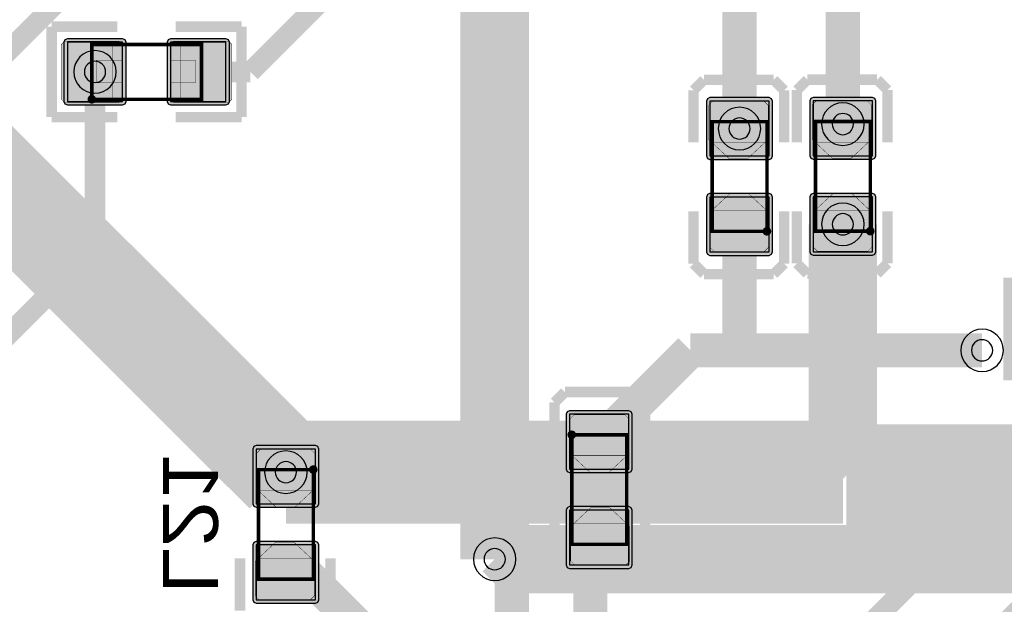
# Model space of a CAD drawing. Header units: millimetres. Extents: x -8 to 125, y -6 to 113.
# Tile 6 of 142: x 17 to 32, y 20 to 29. Entities that reach past the tile are written whole.
import ezdxf
from ezdxf.enums import TextEntityAlignment as Align

# ---------------------------------------------------------------- set-up
doc = ezdxf.new("R2010")
doc.units = ezdxf.units.MM
for name, color, linetype, true_color in [('Bottom Layer', 7, 'Continuous', 0x0000ff), ('Bottom Paste Mask Layer', 7, 'Continuous', 0x800000), ('Bottom Silkscreen Layer', 7, 'Continuous', 0x66cc33), ('Bottom Solder Mask Layer', 7, 'Continuous', 0xaa00ff), ('Component Marking Layer', 7, 'Continuous', 0x66ffcc), ('Component Shape Layer', 7, 'Continuous', 0x00cccc), ('Hole Layer', 7, 'Continuous', 0x222222), ('Inner1', 7, 'Continuous', 0x999966), ('Inner2', 7, 'Continuous', 0x008000), ('Multi-Layer', 7, 'Continuous', 0xc0c0c0), ('Pin Soldering Layer', 7, 'Continuous', 0xcc9999), ('Top Layer', 7, 'Continuous', 0xff0000), ('Top Paste Mask Layer', 7, 'Continuous', 0x808080), ('Top Silkscreen Layer', 7, 'Continuous', 0xffcc00), ('Top Solder Mask Layer', 7, 'Continuous', 0x800080)]:
    doc.layers.add(name, color=color, linetype=linetype, true_color=true_color)
doc.styles.get("Standard").update_dxf_attribs({"font": 'arial.ttf'})

msp = doc.modelspace()

# ---------------------------------------------------------------- hatches: boundary and pattern name
at = {"layer": 'Bottom Layer'}
for points in [[(20.6500381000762, 21.889941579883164), (21.514046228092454, 21.889941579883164), (21.514046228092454, 22.68994157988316), (20.6500381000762, 22.68994157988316)], [(20.650038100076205, 20.490144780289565), (21.51404622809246, 20.490144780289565), (21.51404622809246, 21.290144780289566), (20.650038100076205, 21.290144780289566)]]:
    msp.add_hatch(color=256, dxfattribs=at).paths.add_polyline_path(points)
at = {"layer": 'Bottom Paste Mask Layer'}
for points in [[(20.93906527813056, 21.84165608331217), (21.215570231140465, 21.84165608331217), (21.509321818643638, 22.115849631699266), (21.509321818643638, 22.61912623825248), (21.445313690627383, 22.683134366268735), (20.70932181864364, 22.683134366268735), (20.645313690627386, 22.61912623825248), (20.645313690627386, 22.115849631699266)], [(20.92781305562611, 21.32600965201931), (21.20431800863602, 21.32600965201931), (21.498069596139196, 21.051816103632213), (21.498069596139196, 20.548539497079), (21.43406146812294, 20.48453136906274), (20.69806959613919, 20.48453136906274), (20.634061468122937, 20.548539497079), (20.634061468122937, 21.051816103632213)]]:
    msp.add_hatch(color=256, dxfattribs=at).paths.add_polyline_path(points)
at = {"layer": 'Bottom Solder Mask Layer'}
for points in [[(20.6500381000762, 21.83914147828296), (21.514046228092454, 21.839141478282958), (21.549967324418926, 21.854020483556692), (21.56484632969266, 21.889941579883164), (21.56484632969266, 22.689941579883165), (21.549967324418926, 22.725862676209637), (21.514046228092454, 22.740741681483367), (20.6500381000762, 22.74074168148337), (20.614117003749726, 22.725862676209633), (20.599237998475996, 22.68994157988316), (20.599237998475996, 21.88994157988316), (20.614117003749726, 21.85402048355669)], [(20.650038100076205, 20.439344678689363), (21.51404622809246, 20.43934467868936), (21.549967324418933, 20.454223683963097), (21.564846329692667, 20.490144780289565), (21.564846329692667, 21.29014478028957), (21.549967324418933, 21.32606587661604), (21.51404622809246, 21.34094488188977), (20.650038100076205, 21.340944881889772), (20.614117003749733, 21.326065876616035), (20.599237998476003, 21.290144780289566), (20.599237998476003, 20.49014478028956), (20.614117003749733, 20.454223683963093)]]:
    msp.add_hatch(color=256, dxfattribs=at).paths.add_polyline_path(points)
at = {"layer": 'Component Marking Layer'}
for points in [[(18.190043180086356, 27.794056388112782, 1), (18.310033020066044, 27.794056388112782, 1)], [(28.042037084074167, 25.867538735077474, 1), (28.162026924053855, 25.867538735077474, 1)], [(29.550063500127, 25.870053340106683, 1), (29.670053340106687, 25.870053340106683, 1)], [(25.194056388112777, 22.898044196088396, 1), (25.314046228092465, 22.898044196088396, 1)], [(21.422047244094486, 22.390043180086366, 1), (21.542037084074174, 22.390043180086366, 1)]]:
    msp.add_hatch(color=256, dxfattribs=at).paths.add_polyline_path(points)
at = {"layer": 'Pin Soldering Layer'}
for points in [[(18.2500381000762, 27.794056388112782), (18.2500381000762, 28.59405638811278), (18.5500381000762, 28.59405638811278), (18.5500381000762, 27.794056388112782)], [(19.850038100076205, 27.794056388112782), (19.850038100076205, 28.59405638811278), (19.550038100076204, 28.59405638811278), (19.550038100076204, 27.794056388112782)], [(28.10203200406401, 27.467437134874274), (28.10203200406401, 27.167411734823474), (27.30203200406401, 27.167411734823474), (27.30203200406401, 27.467437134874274)], [(29.610058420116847, 27.469951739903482), (29.610058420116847, 27.169926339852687), (28.810058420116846, 27.169926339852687), (28.810058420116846, 27.469951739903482)], [(28.10203200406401, 26.167665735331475), (28.10203200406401, 25.867640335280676), (27.30203200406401, 25.867640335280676), (27.30203200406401, 26.167665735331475)], [(29.610058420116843, 26.170180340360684), (29.610058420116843, 25.870154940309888), (28.810058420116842, 25.870154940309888), (28.810058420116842, 26.170180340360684)], [(25.25405130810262, 22.597917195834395), (25.25405130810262, 22.89794259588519), (26.05405130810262, 22.89794259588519), (26.05405130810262, 22.597917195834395)], [(21.48204216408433, 22.089916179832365), (21.48204216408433, 22.389941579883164), (20.68204216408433, 22.389941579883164), (20.68204216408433, 22.089916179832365)], [(25.25405130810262, 21.298145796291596), (25.25405130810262, 21.598171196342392), (26.05405130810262, 21.598171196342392), (26.05405130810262, 21.298145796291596)], [(21.48204216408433, 20.790144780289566), (21.48204216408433, 21.090170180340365), (20.68204216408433, 21.090170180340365), (20.68204216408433, 20.790144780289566)]]:
    msp.add_hatch(color=256, dxfattribs=at).paths.add_polyline_path(points)
at = {"layer": 'Top Layer'}
for points in [[(17.89343408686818, 28.62606045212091), (17.89343408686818, 27.76205232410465), (18.699911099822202, 27.76205232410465), (18.699911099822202, 28.62606045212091)], [(19.400165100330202, 28.62606045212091), (19.400165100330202, 27.76205232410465), (20.206642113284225, 27.76205232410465), (20.206642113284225, 28.62606045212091)], [(28.134036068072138, 27.767437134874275), (27.270027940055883, 27.767437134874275), (27.270027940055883, 26.967437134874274), (28.134036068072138, 26.967437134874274)], [(29.642062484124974, 27.769951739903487), (28.77805435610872, 27.769951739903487), (28.778054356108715, 26.96995173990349), (29.64206248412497, 26.96995173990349)], [(28.134036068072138, 26.367640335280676), (27.270027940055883, 26.367640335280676), (27.270027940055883, 25.567640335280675), (28.134036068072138, 25.567640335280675)], [(29.64206248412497, 26.370154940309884), (28.778054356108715, 26.370154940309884), (28.77805435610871, 25.570154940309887), (29.642062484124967, 25.570154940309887)], [(25.22204724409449, 22.397942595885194), (26.086055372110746, 22.397942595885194), (26.086055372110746, 23.19794259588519), (25.22204724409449, 23.19794259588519)], [(25.22204724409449, 20.998145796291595), (26.086055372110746, 20.998145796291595), (26.086055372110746, 21.798145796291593), (25.22204724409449, 21.798145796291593)]]:
    msp.add_hatch(color=256, dxfattribs=at).paths.add_polyline_path(points)
at = {"layer": 'Top Paste Mask Layer'}
for points in [[(18.69504699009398, 28.594030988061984), (18.69504699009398, 28.36606553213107), (18.31506223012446, 28.36606553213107), (18.31506223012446, 28.03606807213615), (18.69504699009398, 28.03606807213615), (18.69504699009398, 27.79403098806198), (18.645059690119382, 27.744043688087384), (17.855067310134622, 27.744043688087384), (17.805054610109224, 27.79403098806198), (17.805054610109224, 28.594030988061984), (17.855067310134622, 28.644043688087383), (18.645059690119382, 28.644043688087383)], [(20.245059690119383, 28.644043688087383), (19.445059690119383, 28.644043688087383), (19.39504699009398, 28.594030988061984), (19.39504699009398, 28.36606553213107), (19.765049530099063, 28.36606553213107), (19.765049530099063, 28.03606807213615), (19.39504699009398, 28.03606807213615), (19.39504699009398, 27.79403098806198), (19.445059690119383, 27.744043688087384), (20.245059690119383, 27.744043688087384), (20.295046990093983, 27.79403098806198), (20.295046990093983, 28.594030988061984)], [(27.54780289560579, 26.93157226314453), (27.8243078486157, 26.93157226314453), (28.118059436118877, 27.205765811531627), (28.118059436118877, 27.709042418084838), (28.054051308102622, 27.773050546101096), (27.318059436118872, 27.773050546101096), (27.254051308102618, 27.709042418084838), (27.254051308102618, 27.205765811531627)], [(29.055829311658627, 26.934086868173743), (29.332334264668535, 26.934086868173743), (29.626085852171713, 27.20828041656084), (29.626085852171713, 27.71155702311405), (29.562077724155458, 27.77556515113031), (28.82608585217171, 27.77556515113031), (28.762077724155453, 27.71155702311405), (28.762077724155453, 27.20828041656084)], [(27.55905511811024, 26.415925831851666), (27.835560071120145, 26.415925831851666), (28.12931165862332, 26.141732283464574), (28.12931165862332, 25.638455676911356), (28.065303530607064, 25.5744475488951), (27.329311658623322, 25.5744475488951), (27.265303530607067, 25.638455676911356), (27.265303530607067, 26.141732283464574)], [(29.067081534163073, 26.41844043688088), (29.343586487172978, 26.41844043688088), (29.63733807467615, 26.144246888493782), (29.63733807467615, 25.640970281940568), (29.573329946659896, 25.576962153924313), (28.837338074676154, 25.576962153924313), (28.7733299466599, 25.640970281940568), (28.7733299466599, 26.144246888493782)], [(25.79702819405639, 22.3496570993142), (25.520523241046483, 22.3496570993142), (25.22677165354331, 22.623850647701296), (25.22677165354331, 23.12712725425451), (25.290779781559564, 23.191135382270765), (26.02677165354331, 23.191135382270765), (26.090779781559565, 23.12712725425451), (26.090779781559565, 22.623850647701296)], [(25.808280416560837, 21.834010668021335), (25.531775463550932, 21.834010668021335), (25.238023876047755, 21.55981711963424), (25.238023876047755, 21.05654051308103), (25.30203200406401, 20.99253238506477), (26.038023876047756, 20.99253238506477), (26.10203200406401, 21.05654051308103), (26.10203200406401, 21.55981711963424)]]:
    msp.add_hatch(color=256, dxfattribs=at).paths.add_polyline_path(points)
at = {"layer": 'Top Solder Mask Layer'}
for points in [[(17.842633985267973, 28.62606045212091), (17.84263398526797, 27.762052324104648), (17.857512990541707, 27.72613122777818), (17.89343408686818, 27.71125222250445), (18.699911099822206, 27.711252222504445), (18.735832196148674, 27.726131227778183), (18.750711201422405, 27.76205232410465), (18.75071120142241, 28.626060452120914), (18.73583219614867, 28.661981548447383), (18.699911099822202, 28.676860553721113), (17.893434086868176, 28.676860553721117), (17.857512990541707, 28.661981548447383)], [(19.34936499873, 28.62606045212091), (19.349364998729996, 27.762052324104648), (19.36424400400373, 27.72613122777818), (19.400165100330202, 27.71125222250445), (20.20664211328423, 27.711252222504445), (20.2425632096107, 27.726131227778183), (20.257442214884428, 27.76205232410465), (20.25744221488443, 28.626060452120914), (20.242563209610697, 28.661981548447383), (20.206642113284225, 28.676860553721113), (19.4001651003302, 28.676860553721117), (19.36424400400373, 28.661981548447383)], [(28.134036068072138, 27.818237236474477), (27.27002794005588, 27.818237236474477), (27.234106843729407, 27.80335823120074), (27.21922783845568, 27.767437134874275), (27.219227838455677, 26.967437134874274), (27.234106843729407, 26.93151603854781), (27.270027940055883, 26.91663703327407), (28.13403606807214, 26.91663703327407), (28.169957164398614, 26.93151603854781), (28.184836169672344, 26.967437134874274), (28.184836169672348, 27.767437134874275), (28.169957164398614, 27.80335823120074)], [(29.642062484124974, 27.82075184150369), (28.77805435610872, 27.82075184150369), (28.742133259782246, 27.805872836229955), (28.727254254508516, 27.769951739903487), (28.727254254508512, 26.96995173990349), (28.742133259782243, 26.93403064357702), (28.778054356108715, 26.919151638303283), (29.64206248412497, 26.919151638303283), (29.677983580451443, 26.93403064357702), (29.692862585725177, 26.96995173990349), (29.69286258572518, 27.769951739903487), (29.677983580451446, 27.805872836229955)], [(28.134036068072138, 26.41844043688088), (27.27002794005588, 26.41844043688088), (27.234106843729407, 26.40356143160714), (27.21922783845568, 26.367640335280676), (27.219227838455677, 25.567640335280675), (27.234106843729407, 25.53171923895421), (27.270027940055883, 25.516840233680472), (28.13403606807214, 25.516840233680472), (28.169957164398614, 25.53171923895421), (28.184836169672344, 25.567640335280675), (28.184836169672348, 26.367640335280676), (28.169957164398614, 26.40356143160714)], [(29.64206248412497, 26.42095504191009), (28.778054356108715, 26.420955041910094), (28.742133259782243, 26.406076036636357), (28.727254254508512, 26.370154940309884), (28.72725425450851, 25.570154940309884), (28.74213325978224, 25.534233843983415), (28.77805435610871, 25.519354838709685), (29.642062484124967, 25.51935483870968), (29.67798358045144, 25.534233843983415), (29.692862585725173, 25.570154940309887), (29.692862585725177, 26.370154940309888), (29.677983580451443, 26.406076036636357)], [(25.22204724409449, 22.347142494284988), (26.08605537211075, 22.347142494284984), (26.12197646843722, 22.362021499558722), (26.136855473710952, 22.397942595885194), (26.136855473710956, 23.197942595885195), (26.12197646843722, 23.233863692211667), (26.086055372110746, 23.248742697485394), (25.222047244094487, 23.248742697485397), (25.186126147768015, 23.233863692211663), (25.171247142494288, 23.19794259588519), (25.171247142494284, 22.39794259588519), (25.186126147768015, 22.36202149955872)], [(25.22204724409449, 20.94734569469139), (26.08605537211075, 20.947345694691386), (26.12197646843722, 20.962224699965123), (26.136855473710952, 20.998145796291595), (26.136855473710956, 21.798145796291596), (26.12197646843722, 21.83406689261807), (26.086055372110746, 21.848945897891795), (25.222047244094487, 21.8489458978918), (25.186126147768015, 21.834066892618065), (25.171247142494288, 21.798145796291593), (25.171247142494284, 20.998145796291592), (25.186126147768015, 20.96222469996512)]]:
    msp.add_hatch(color=256, dxfattribs=at).paths.add_polyline_path(points)

# ---------------------------------------------------------------- linework, layer by layer
at = {"layer": 'Bottom Layer'}
for points in [[(20.6500381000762, 21.889941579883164), (21.514046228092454, 21.889941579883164), (21.514046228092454, 22.68994157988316), (20.6500381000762, 22.68994157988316)], [(20.650038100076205, 20.490144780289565), (21.51404622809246, 20.490144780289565), (21.51404622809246, 21.290144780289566), (20.650038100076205, 21.290144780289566)]]:
    msp.add_lwpolyline(points, close=True, dxfattribs=at)
at = {"layer": 'Bottom Layer', "const_width": 0.5}
for points in [[(24.130048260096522, 21.08204216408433), (24.378084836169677, 20.834005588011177)], [(21.08204216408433, 20.890144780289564), (21.355877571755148, 20.890144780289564)], [(21.355877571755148, 20.890144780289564), (22.978034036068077, 19.267988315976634)], [(24.378084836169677, 20.834005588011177), (24.378084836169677, 19.267988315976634)]]:
    msp.add_lwpolyline(points, dxfattribs=at)
at = {"layer": 'Bottom Paste Mask Layer', "const_width": 0.005080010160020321}
for points in [[(20.93906527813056, 21.84165608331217), (21.215570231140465, 21.84165608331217), (21.509321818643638, 22.115849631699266), (21.509321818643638, 22.61912623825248), (21.445313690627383, 22.683134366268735), (20.70932181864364, 22.683134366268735), (20.645313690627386, 22.61912623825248), (20.645313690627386, 22.115849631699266)], [(20.93906527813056, 21.84165608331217), (21.215570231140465, 21.84165608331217), (21.509321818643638, 22.115849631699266), (21.509321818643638, 22.61912623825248), (21.445313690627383, 22.683134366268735), (20.70932181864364, 22.683134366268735), (20.645313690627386, 22.61912623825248), (20.645313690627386, 22.115849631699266)], [(20.92781305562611, 21.32600965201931), (21.20431800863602, 21.32600965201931), (21.498069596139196, 21.051816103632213), (21.498069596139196, 20.548539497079), (21.43406146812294, 20.48453136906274), (20.69806959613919, 20.48453136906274), (20.634061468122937, 20.548539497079), (20.634061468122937, 21.051816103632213)], [(20.92781305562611, 21.32600965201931), (21.20431800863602, 21.32600965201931), (21.498069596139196, 21.051816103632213), (21.498069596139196, 20.548539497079), (21.43406146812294, 20.48453136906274), (20.69806959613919, 20.48453136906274), (20.634061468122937, 20.548539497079), (20.634061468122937, 21.051816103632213)]]:
    msp.add_lwpolyline(points, close=True, dxfattribs=at)
at = {"layer": 'Bottom Silkscreen Layer'}
for points, const_width in [([(20.56461772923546, 23.014147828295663), (20.412192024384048, 22.861722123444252)], 0.15240030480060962), ([(20.56461772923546, 23.014147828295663), (20.412192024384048, 22.861722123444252)], 0.15240030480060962), ([(21.581051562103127, 23.014147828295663), (20.56461772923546, 23.014147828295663)], 0.15240030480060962), ([(21.581051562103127, 23.014147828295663), (20.56461772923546, 23.014147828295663)], 0.15240030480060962), ([(21.733401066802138, 22.861722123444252), (21.581051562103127, 23.014147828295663)], 0.15240030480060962), ([(21.733401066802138, 22.861722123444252), (21.581051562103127, 23.014147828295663)], 0.15240030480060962), ([(20.412192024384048, 22.861722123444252), (20.412192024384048, 22.099720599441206)], 0.15199390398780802), ([(20.412192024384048, 22.861722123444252), (20.412192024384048, 22.099720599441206)], 0.15199390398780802), ([(21.733401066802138, 22.861722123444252), (21.733401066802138, 22.099720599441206)], 0.15199390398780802), ([(21.733401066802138, 22.861722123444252), (21.733401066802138, 22.099720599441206)], 0.15199390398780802), ([(20.412192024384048, 20.33169926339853), (20.412192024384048, 21.09370078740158)], 0.15199390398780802), ([(20.412192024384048, 20.33169926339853), (20.412192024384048, 21.09370078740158)], 0.15199390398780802), ([(21.733401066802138, 20.33169926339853), (21.733401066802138, 21.09370078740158)], 0.15199390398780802), ([(21.733401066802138, 20.33169926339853), (21.733401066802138, 21.09370078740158)], 0.15199390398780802)]:
    msp.add_lwpolyline(points, dxfattribs=dict(at, const_width=const_width))
at = {"layer": 'Bottom Solder Mask Layer'}
for points in [[(20.6500381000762, 21.83914147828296), (21.514046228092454, 21.839141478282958), (21.549967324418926, 21.854020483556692), (21.56484632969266, 21.889941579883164), (21.56484632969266, 22.689941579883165), (21.549967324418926, 22.725862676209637), (21.514046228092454, 22.740741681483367), (20.6500381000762, 22.74074168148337), (20.614117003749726, 22.725862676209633), (20.599237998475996, 22.68994157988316), (20.599237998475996, 21.88994157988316), (20.614117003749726, 21.85402048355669)], [(20.650038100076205, 20.439344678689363), (21.51404622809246, 20.43934467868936), (21.549967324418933, 20.454223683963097), (21.564846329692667, 20.490144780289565), (21.564846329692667, 21.29014478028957), (21.549967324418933, 21.32606587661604), (21.51404622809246, 21.34094488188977), (20.650038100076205, 21.340944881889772), (20.614117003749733, 21.326065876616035), (20.599237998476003, 21.290144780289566), (20.599237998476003, 20.49014478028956), (20.614117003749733, 20.454223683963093)]]:
    msp.add_lwpolyline(points, close=True, dxfattribs=at)
at = {"layer": 'Component Marking Layer', "const_width": 0.005080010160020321}
for points in [[(18.190043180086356, 27.794056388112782, 0.9999999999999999), (18.310033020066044, 27.794056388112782, 0.9999999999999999)], [(28.042037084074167, 25.867538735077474, 0.9999999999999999), (28.16202692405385, 25.867538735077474, 0.9999999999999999)], [(29.550063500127, 25.870053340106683, 0.9999999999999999), (29.670053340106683, 25.870053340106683, 0.9999999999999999)], [(25.194056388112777, 22.898044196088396, 0.9999999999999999), (25.31404622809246, 22.898044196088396, 0.9999999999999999)], [(21.422047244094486, 22.390043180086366, 0.9999999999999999), (21.54203708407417, 22.390043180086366, 0.9999999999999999)]]:
    msp.add_lwpolyline(points, format="xyb", close=True, dxfattribs=at)
at = {"layer": 'Component Shape Layer', "const_width": 0.05080010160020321}
for points in [[(18.2500381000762, 27.794056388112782), (18.2500381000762, 28.59405638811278), (19.850038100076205, 28.59405638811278), (19.850038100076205, 27.794056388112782)], [(18.2500381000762, 27.794056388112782), (18.2500381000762, 28.59405638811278), (19.850038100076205, 28.59405638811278), (19.850038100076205, 27.794056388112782)], [(28.101905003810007, 27.467538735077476), (28.101905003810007, 25.867538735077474), (27.30190500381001, 25.867538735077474), (27.30190500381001, 27.467538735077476)], [(28.101905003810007, 27.467538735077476), (28.101905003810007, 25.867538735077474), (27.30190500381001, 25.867538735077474), (27.30190500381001, 27.467538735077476)], [(29.609931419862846, 27.470053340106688), (29.609931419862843, 25.870053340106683), (28.809931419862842, 25.870053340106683), (28.809931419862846, 27.470053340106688)], [(29.609931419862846, 27.470053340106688), (29.609931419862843, 25.870053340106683), (28.809931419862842, 25.870053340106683), (28.809931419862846, 27.470053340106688)], [(25.25417830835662, 21.29804419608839), (25.25417830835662, 22.898044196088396), (26.05417830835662, 22.898044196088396), (26.05417830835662, 21.29804419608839)], [(25.25417830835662, 21.29804419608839), (25.25417830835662, 22.898044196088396), (26.05417830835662, 22.898044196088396), (26.05417830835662, 21.29804419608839)], [(21.48191516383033, 20.790043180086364), (21.48191516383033, 22.390043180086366), (20.68191516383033, 22.390043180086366), (20.68191516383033, 20.790043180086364)], [(21.48191516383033, 20.790043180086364), (21.48191516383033, 22.390043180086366), (20.68191516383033, 22.390043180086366), (20.68191516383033, 20.790043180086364)]]:
    msp.add_lwpolyline(points, close=True, dxfattribs=at)
at = {"layer": 'Hole Layer'}
for points in [[(18.14167132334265, 28.19405638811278, 0.9999999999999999), (18.451673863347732, 28.19405638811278, 0.9999999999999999)], [(29.0550571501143, 27.432054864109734, 0.9999999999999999), (29.365059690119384, 27.432054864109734, 0.9999999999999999)], [(27.547030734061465, 27.367437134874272, 0.9999999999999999), (27.85703327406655, 27.367437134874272, 0.9999999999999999)], [(29.0550571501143, 25.970154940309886, 0.9999999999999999), (29.365059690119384, 25.970154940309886, 0.9999999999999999)], [(31.08706121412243, 24.130048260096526, 0.9999999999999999), (31.39706375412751, 24.130048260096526, 0.9999999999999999)], [(20.927040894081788, 22.352044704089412, 0.9999999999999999), (21.23704343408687, 22.352044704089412, 0.9999999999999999)], [(23.975046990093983, 21.08204216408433, 0.9999999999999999), (24.285049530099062, 21.08204216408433, 0.9999999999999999)]]:
    msp.add_lwpolyline(points, format="xyb", close=True, dxfattribs=at)
at = {"layer": 'Inner1'}
for points, const_width in [([(24.130048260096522, 21.08204216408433), (24.130048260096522, 40.38608077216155)], 1.00000254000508), ([(27.70203200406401, 27.367437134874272), (27.70203200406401, 39.030551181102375)], 0.5), ([(29.210058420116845, 27.432054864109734), (29.210058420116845, 38.982598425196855)], 0.5), ([(24.130048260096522, 21.08204216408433), (50.87438150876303, 21.08204216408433)], 1.00000254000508)]:
    msp.add_lwpolyline(points, dxfattribs=dict(at, const_width=const_width))
at = {"layer": 'Inner2'}
for points, const_width in [([(21.08204216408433, 22.352044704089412), (16.256032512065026, 27.178054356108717)], 1.50000254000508), ([(29.210058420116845, 25.970154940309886), (29.210058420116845, 22.352044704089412)], 1.00000254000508), ([(31.55366395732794, 24.44164973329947), (71.93974472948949, 24.441649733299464)], 1.50000254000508), ([(29.210058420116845, 22.352044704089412), (21.08204216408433, 22.352044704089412)], 1.50000254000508), ([(29.260858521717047, 22.30124460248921), (29.210058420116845, 22.352044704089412)], 1.50000254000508), ([(73.64079248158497, 22.30124460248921), (29.260858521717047, 22.30124460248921)], 1.50000254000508)]:
    msp.add_lwpolyline(points, dxfattribs=dict(at, const_width=const_width))
at = {"layer": 'Multi-Layer'}
for points in [[(17.986672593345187, 28.19405638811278, 0.9999999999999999), (18.60667259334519, 28.19405638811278, 0.9999999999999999)], [(28.900058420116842, 27.432054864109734, 0.9999999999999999), (29.520058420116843, 27.432054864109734, 0.9999999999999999)], [(27.392032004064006, 27.367437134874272, 0.9999999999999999), (28.012032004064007, 27.367437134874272, 0.9999999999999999)], [(28.900058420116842, 25.970154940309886, 0.9999999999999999), (29.520058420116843, 25.970154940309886, 0.9999999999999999)], [(30.93206248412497, 24.130048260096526, 0.9999999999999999), (31.552062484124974, 24.130048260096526, 0.9999999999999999)], [(20.77204216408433, 22.352044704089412, 0.9999999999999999), (21.39204216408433, 22.352044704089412, 0.9999999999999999)], [(23.82004826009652, 21.08204216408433, 0.9999999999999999), (24.440048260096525, 21.08204216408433, 0.9999999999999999)]]:
    msp.add_lwpolyline(points, format="xyb", close=True, dxfattribs=at)
at = {"layer": 'Pin Soldering Layer', "const_width": 0.005080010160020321}
for points in [[(18.2500381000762, 27.794056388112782), (18.2500381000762, 28.59405638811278), (18.5500381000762, 28.59405638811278), (18.5500381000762, 27.794056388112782)], [(18.2500381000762, 27.794056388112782), (18.2500381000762, 28.59405638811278), (18.5500381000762, 28.59405638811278), (18.5500381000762, 27.794056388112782)], [(19.850038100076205, 27.794056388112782), (19.850038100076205, 28.59405638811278), (19.550038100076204, 28.59405638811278), (19.550038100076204, 27.794056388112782)], [(19.850038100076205, 27.794056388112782), (19.850038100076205, 28.59405638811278), (19.550038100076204, 28.59405638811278), (19.550038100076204, 27.794056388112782)], [(28.10203200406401, 27.467437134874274), (28.10203200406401, 27.167411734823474), (27.30203200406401, 27.167411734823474), (27.30203200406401, 27.467437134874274)], [(28.10203200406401, 27.467437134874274), (28.10203200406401, 27.167411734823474), (27.30203200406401, 27.167411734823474), (27.30203200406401, 27.467437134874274)], [(29.610058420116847, 27.469951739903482), (29.610058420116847, 27.169926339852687), (28.810058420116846, 27.169926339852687), (28.810058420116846, 27.469951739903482)], [(29.610058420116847, 27.469951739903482), (29.610058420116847, 27.169926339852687), (28.810058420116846, 27.169926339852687), (28.810058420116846, 27.469951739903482)], [(28.10203200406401, 26.167665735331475), (28.10203200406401, 25.867640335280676), (27.30203200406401, 25.867640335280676), (27.30203200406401, 26.167665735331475)], [(28.10203200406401, 26.167665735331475), (28.10203200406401, 25.867640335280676), (27.30203200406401, 25.867640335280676), (27.30203200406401, 26.167665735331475)], [(29.610058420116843, 26.170180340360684), (29.610058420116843, 25.870154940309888), (28.810058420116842, 25.870154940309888), (28.810058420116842, 26.170180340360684)], [(29.610058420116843, 26.170180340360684), (29.610058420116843, 25.870154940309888), (28.810058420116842, 25.870154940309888), (28.810058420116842, 26.170180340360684)], [(25.25405130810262, 22.597917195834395), (25.25405130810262, 22.89794259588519), (26.05405130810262, 22.89794259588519), (26.05405130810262, 22.597917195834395)], [(25.25405130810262, 22.597917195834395), (25.25405130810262, 22.89794259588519), (26.05405130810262, 22.89794259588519), (26.05405130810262, 22.597917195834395)], [(21.48204216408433, 22.089916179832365), (21.48204216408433, 22.389941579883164), (20.68204216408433, 22.389941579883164), (20.68204216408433, 22.089916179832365)], [(21.48204216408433, 22.089916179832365), (21.48204216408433, 22.389941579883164), (20.68204216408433, 22.389941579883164), (20.68204216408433, 22.089916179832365)], [(25.25405130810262, 21.298145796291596), (25.25405130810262, 21.598171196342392), (26.05405130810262, 21.598171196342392), (26.05405130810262, 21.298145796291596)], [(25.25405130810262, 21.298145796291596), (25.25405130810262, 21.598171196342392), (26.05405130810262, 21.598171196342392), (26.05405130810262, 21.298145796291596)], [(21.48204216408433, 20.790144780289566), (21.48204216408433, 21.090170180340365), (20.68204216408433, 21.090170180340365), (20.68204216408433, 20.790144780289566)], [(21.48204216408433, 20.790144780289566), (21.48204216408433, 21.090170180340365), (20.68204216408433, 21.090170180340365), (20.68204216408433, 20.790144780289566)]]:
    msp.add_lwpolyline(points, close=True, dxfattribs=at)
at = {"layer": 'Top Layer'}
for points, const_width in [([(14.948056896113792, 26.41605283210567), (18.2500508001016, 29.718046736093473)], 0.30000000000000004), ([(20.565405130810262, 28.19405638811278), (21.59004318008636, 29.218694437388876)], 0.30000000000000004), ([(18.29667259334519, 25.62463042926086), (18.29667259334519, 28.19405638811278)], 0.30000000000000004), ([(19.803403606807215, 28.19405638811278), (20.565405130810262, 28.19405638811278)], 0.30000000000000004), ([(36.14149860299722, 26.670053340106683), (27.53943103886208, 18.067985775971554)], 0.30000000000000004), ([(27.70203200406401, 25.967640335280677), (27.70203200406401, 24.130048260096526)], 0.5), ([(37.33807467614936, 25.908051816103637), (30.988061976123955, 19.558039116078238)], 0.30000000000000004), ([(12.546032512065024, 19.873990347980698), (18.29667259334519, 25.62463042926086)], 0.30000000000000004), ([(26.986156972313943, 24.130048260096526), (25.65405130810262, 22.797942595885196)], 0.5), ([(27.70203200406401, 24.130048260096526), (26.986156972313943, 24.130048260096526)], 0.5), ([(27.70203200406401, 24.130048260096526), (31.242062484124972, 24.130048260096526)], 0.5), ([(25.65405130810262, 21.398145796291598), (25.52469900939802, 21.268793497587)], 0.5), ([(25.52469900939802, 21.268793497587), (25.52469900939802, 19.66798831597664)], 0.5)]:
    msp.add_lwpolyline(points, dxfattribs=dict(at, const_width=const_width))
for points in [[(17.89343408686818, 28.62606045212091), (17.89343408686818, 27.76205232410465), (18.699911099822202, 27.76205232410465), (18.699911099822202, 28.62606045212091)], [(19.400165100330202, 28.62606045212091), (19.400165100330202, 27.76205232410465), (20.206642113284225, 27.76205232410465), (20.206642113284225, 28.62606045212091)], [(28.134036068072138, 27.767437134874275), (27.270027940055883, 27.767437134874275), (27.270027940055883, 26.967437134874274), (28.134036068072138, 26.967437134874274)], [(29.642062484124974, 27.769951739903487), (28.77805435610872, 27.769951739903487), (28.778054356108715, 26.96995173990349), (29.64206248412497, 26.96995173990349)], [(28.134036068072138, 26.367640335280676), (27.270027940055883, 26.367640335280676), (27.270027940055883, 25.567640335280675), (28.134036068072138, 25.567640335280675)], [(29.64206248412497, 26.370154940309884), (28.778054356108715, 26.370154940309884), (28.77805435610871, 25.570154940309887), (29.642062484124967, 25.570154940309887)], [(25.22204724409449, 22.397942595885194), (26.086055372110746, 22.397942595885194), (26.086055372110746, 23.19794259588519), (25.22204724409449, 23.19794259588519)], [(25.22204724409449, 20.998145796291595), (26.086055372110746, 20.998145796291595), (26.086055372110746, 21.798145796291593), (25.22204724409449, 21.798145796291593)]]:
    msp.add_lwpolyline(points, close=True, dxfattribs=at)
at = {"layer": 'Top Paste Mask Layer', "const_width": 0.005080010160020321}
for points in [[(18.69504699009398, 28.594030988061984), (18.69504699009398, 28.36606553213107), (18.31506223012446, 28.36606553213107), (18.31506223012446, 28.03606807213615), (18.69504699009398, 28.03606807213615), (18.69504699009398, 27.79403098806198), (18.645059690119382, 27.744043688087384), (17.855067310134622, 27.744043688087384), (17.805054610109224, 27.79403098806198), (17.805054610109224, 28.594030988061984), (17.855067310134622, 28.644043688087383), (18.645059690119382, 28.644043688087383)], [(18.69504699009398, 28.594030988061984), (18.69504699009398, 28.36606553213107), (18.31506223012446, 28.36606553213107), (18.31506223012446, 28.03606807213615), (18.69504699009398, 28.03606807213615), (18.69504699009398, 27.79403098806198), (18.645059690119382, 27.744043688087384), (17.855067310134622, 27.744043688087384), (17.805054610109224, 27.79403098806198), (17.805054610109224, 28.594030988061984), (17.855067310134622, 28.644043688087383), (18.645059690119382, 28.644043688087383)], [(20.245059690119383, 28.644043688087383), (19.445059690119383, 28.644043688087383), (19.39504699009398, 28.594030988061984), (19.39504699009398, 28.36606553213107), (19.765049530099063, 28.36606553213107), (19.765049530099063, 28.03606807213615), (19.39504699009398, 28.03606807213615), (19.39504699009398, 27.79403098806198), (19.445059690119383, 27.744043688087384), (20.245059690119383, 27.744043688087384), (20.295046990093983, 27.79403098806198), (20.295046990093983, 28.594030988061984)], [(20.245059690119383, 28.644043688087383), (19.445059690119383, 28.644043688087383), (19.39504699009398, 28.594030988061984), (19.39504699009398, 28.36606553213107), (19.765049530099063, 28.36606553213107), (19.765049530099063, 28.03606807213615), (19.39504699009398, 28.03606807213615), (19.39504699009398, 27.79403098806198), (19.445059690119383, 27.744043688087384), (20.245059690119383, 27.744043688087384), (20.295046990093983, 27.79403098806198), (20.295046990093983, 28.594030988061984)], [(27.54780289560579, 26.93157226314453), (27.8243078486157, 26.93157226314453), (28.118059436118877, 27.205765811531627), (28.118059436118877, 27.709042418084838), (28.054051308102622, 27.773050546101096), (27.318059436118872, 27.773050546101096), (27.254051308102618, 27.709042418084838), (27.254051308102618, 27.205765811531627)], [(27.54780289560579, 26.93157226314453), (27.8243078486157, 26.93157226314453), (28.118059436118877, 27.205765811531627), (28.118059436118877, 27.709042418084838), (28.054051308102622, 27.773050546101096), (27.318059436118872, 27.773050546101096), (27.254051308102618, 27.709042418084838), (27.254051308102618, 27.205765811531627)], [(29.055829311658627, 26.934086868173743), (29.332334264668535, 26.934086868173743), (29.626085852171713, 27.20828041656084), (29.626085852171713, 27.71155702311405), (29.562077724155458, 27.77556515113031), (28.82608585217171, 27.77556515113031), (28.762077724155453, 27.71155702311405), (28.762077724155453, 27.20828041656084)], [(29.055829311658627, 26.934086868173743), (29.332334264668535, 26.934086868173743), (29.626085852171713, 27.20828041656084), (29.626085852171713, 27.71155702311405), (29.562077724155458, 27.77556515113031), (28.82608585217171, 27.77556515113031), (28.762077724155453, 27.71155702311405), (28.762077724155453, 27.20828041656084)], [(27.55905511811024, 26.415925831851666), (27.835560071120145, 26.415925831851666), (28.12931165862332, 26.141732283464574), (28.12931165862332, 25.638455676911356), (28.065303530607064, 25.5744475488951), (27.329311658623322, 25.5744475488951), (27.265303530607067, 25.638455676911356), (27.265303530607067, 26.141732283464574)], [(27.55905511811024, 26.415925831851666), (27.835560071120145, 26.415925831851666), (28.12931165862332, 26.141732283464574), (28.12931165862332, 25.638455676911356), (28.065303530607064, 25.5744475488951), (27.329311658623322, 25.5744475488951), (27.265303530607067, 25.638455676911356), (27.265303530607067, 26.141732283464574)], [(29.067081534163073, 26.41844043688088), (29.343586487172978, 26.41844043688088), (29.63733807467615, 26.144246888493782), (29.63733807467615, 25.640970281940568), (29.573329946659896, 25.576962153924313), (28.837338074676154, 25.576962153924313), (28.7733299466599, 25.640970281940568), (28.7733299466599, 26.144246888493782)], [(29.067081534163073, 26.41844043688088), (29.343586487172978, 26.41844043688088), (29.63733807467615, 26.144246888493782), (29.63733807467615, 25.640970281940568), (29.573329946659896, 25.576962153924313), (28.837338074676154, 25.576962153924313), (28.7733299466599, 25.640970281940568), (28.7733299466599, 26.144246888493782)], [(25.79702819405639, 22.3496570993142), (25.520523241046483, 22.3496570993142), (25.22677165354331, 22.623850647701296), (25.22677165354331, 23.12712725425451), (25.290779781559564, 23.191135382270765), (26.02677165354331, 23.191135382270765), (26.090779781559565, 23.12712725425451), (26.090779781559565, 22.623850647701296)], [(25.79702819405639, 22.3496570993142), (25.520523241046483, 22.3496570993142), (25.22677165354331, 22.623850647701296), (25.22677165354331, 23.12712725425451), (25.290779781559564, 23.191135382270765), (26.02677165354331, 23.191135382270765), (26.090779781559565, 23.12712725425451), (26.090779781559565, 22.623850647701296)], [(25.808280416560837, 21.834010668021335), (25.531775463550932, 21.834010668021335), (25.238023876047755, 21.55981711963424), (25.238023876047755, 21.05654051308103), (25.30203200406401, 20.99253238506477), (26.038023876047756, 20.99253238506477), (26.10203200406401, 21.05654051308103), (26.10203200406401, 21.55981711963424)], [(25.808280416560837, 21.834010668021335), (25.531775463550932, 21.834010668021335), (25.238023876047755, 21.55981711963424), (25.238023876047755, 21.05654051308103), (25.30203200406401, 20.99253238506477), (26.038023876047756, 20.99253238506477), (26.10203200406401, 21.05654051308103), (26.10203200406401, 21.55981711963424)]]:
    msp.add_lwpolyline(points, close=True, dxfattribs=at)
at = {"layer": 'Top Silkscreen Layer'}
for points, const_width in [([(17.66494792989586, 27.533451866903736), (17.66494792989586, 28.854660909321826)], 0.15240030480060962), ([(17.66494792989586, 28.854660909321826), (18.623825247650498, 28.854660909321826)], 0.15240030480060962), ([(17.66494792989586, 27.533451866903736), (17.66494792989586, 28.854660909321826)], 0.15240030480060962), ([(17.66494792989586, 28.854660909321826), (18.623825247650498, 28.854660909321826)], 0.15240030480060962), ([(20.435128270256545, 28.854660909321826), (19.476250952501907, 28.854660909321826)], 0.15240030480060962), ([(20.435128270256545, 28.854660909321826), (19.476250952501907, 28.854660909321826)], 0.15240030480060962), ([(20.435128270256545, 27.533451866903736), (20.435128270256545, 28.854660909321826)], 0.15240030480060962), ([(20.435128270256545, 27.533451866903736), (20.435128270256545, 28.854660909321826)], 0.15240030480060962), ([(27.032181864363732, 27.925882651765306), (27.184607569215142, 28.07818135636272)], 0.15240030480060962), ([(27.032181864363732, 27.925882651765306), (27.184607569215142, 28.07818135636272)], 0.15240030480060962), ([(27.184607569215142, 28.07818135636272), (28.201041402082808, 28.07818135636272)], 0.15240030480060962), ([(27.184607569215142, 28.07818135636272), (28.201041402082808, 28.07818135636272)], 0.15240030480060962), ([(28.201041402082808, 28.07818135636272), (28.35339090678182, 27.925882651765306)], 0.15240030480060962), ([(28.201041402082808, 28.07818135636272), (28.35339090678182, 27.925882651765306)], 0.15240030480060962), ([(28.540208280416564, 27.92839725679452), (28.692633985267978, 28.08069596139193)], 0.15240030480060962), ([(28.540208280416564, 27.92839725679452), (28.692633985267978, 28.08069596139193)], 0.15240030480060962), ([(28.692633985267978, 28.08069596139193), (29.709067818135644, 28.08069596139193)], 0.15240030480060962), ([(28.692633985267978, 28.08069596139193), (29.709067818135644, 28.08069596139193)], 0.15240030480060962), ([(29.709067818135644, 28.08069596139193), (29.861417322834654, 27.92839725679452)], 0.15240030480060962), ([(29.709067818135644, 28.08069596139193), (29.861417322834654, 27.92839725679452)], 0.15240030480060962), ([(27.032181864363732, 27.925882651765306), (27.032181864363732, 27.16388112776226)], 0.15199390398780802), ([(27.032181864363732, 27.925882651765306), (27.032181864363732, 27.16388112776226)], 0.15199390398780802), ([(28.35339090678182, 27.925882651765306), (28.35339090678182, 27.16388112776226)], 0.15199390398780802), ([(28.35339090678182, 27.925882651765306), (28.35339090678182, 27.16388112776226)], 0.15199390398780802), ([(28.540208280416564, 27.92839725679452), (28.540208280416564, 27.166395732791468)], 0.15199390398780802), ([(28.540208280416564, 27.92839725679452), (28.540208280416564, 27.166395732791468)], 0.15199390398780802), ([(29.861417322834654, 27.92839725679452), (29.861417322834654, 27.166395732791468)], 0.15199390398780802), ([(29.861417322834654, 27.92839725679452), (29.861417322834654, 27.166395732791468)], 0.15199390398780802), ([(18.623825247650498, 27.533451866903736), (17.66494792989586, 27.533451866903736)], 0.15240030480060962), ([(18.623825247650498, 27.533451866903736), (17.66494792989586, 27.533451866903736)], 0.15240030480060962), ([(19.476250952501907, 27.533451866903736), (20.435128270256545, 27.533451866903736)], 0.15240030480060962), ([(19.476250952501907, 27.533451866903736), (20.435128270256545, 27.533451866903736)], 0.15240030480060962), ([(27.032181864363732, 25.395859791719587), (27.032181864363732, 26.157861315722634)], 0.15199390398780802), ([(27.032181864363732, 25.395859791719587), (27.032181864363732, 26.157861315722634)], 0.15199390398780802), ([(28.35339090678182, 25.395859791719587), (28.35339090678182, 26.157861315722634)], 0.15199390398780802), ([(28.35339090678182, 25.395859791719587), (28.35339090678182, 26.157861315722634)], 0.15199390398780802), ([(28.54020828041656, 25.398374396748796), (28.54020828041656, 26.160375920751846)], 0.15199390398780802), ([(28.54020828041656, 25.398374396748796), (28.54020828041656, 26.160375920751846)], 0.15199390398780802), ([(29.86141732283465, 25.398374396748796), (29.86141732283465, 26.160375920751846)], 0.15199390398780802), ([(29.86141732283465, 25.398374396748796), (29.86141732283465, 26.160375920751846)], 0.15199390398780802), ([(27.184607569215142, 25.243434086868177), (27.032181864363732, 25.395859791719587)], 0.15240030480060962), ([(27.184607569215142, 25.243434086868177), (27.032181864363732, 25.395859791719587)], 0.15240030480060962), ([(28.35339090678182, 25.395859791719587), (28.201041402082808, 25.243434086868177)], 0.15240030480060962), ([(28.35339090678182, 25.395859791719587), (28.201041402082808, 25.243434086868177)], 0.15240030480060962), ([(28.692633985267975, 25.245948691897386), (28.54020828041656, 25.398374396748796)], 0.15240030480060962), ([(28.692633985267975, 25.245948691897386), (28.54020828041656, 25.398374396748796)], 0.15240030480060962), ([(29.86141732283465, 25.398374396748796), (29.70906781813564, 25.245948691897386)], 0.15240030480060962), ([(29.86141732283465, 25.398374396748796), (29.70906781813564, 25.245948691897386)], 0.15240030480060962), ([(28.201041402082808, 25.243434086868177), (27.184607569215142, 25.243434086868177)], 0.15240030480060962), ([(28.201041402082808, 25.243434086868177), (27.184607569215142, 25.243434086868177)], 0.15240030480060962), ([(29.70906781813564, 25.245948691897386), (28.692633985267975, 25.245948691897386)], 0.15240030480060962), ([(29.70906781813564, 25.245948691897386), (28.692633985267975, 25.245948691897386)], 0.15240030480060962), ([(25.00269240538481, 23.369723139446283), (25.15504191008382, 23.52214884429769)], 0.15240030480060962), ([(25.00269240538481, 23.369723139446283), (25.15504191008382, 23.52214884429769)], 0.15240030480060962), ([(25.15504191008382, 23.52214884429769), (26.171475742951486, 23.52214884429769)], 0.15240030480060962), ([(25.15504191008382, 23.52214884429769), (26.171475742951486, 23.52214884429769)], 0.15240030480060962), ([(26.171475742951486, 23.52214884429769), (26.3239014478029, 23.369723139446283)], 0.15240030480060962), ([(26.171475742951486, 23.52214884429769), (26.3239014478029, 23.369723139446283)], 0.15240030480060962), ([(25.00269240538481, 23.369723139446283), (25.00269240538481, 22.607721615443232)], 0.15199390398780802), ([(25.00269240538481, 23.369723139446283), (25.00269240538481, 22.607721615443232)], 0.15199390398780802), ([(26.3239014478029, 23.369723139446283), (26.3239014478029, 22.607721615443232)], 0.15199390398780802), ([(26.3239014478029, 23.369723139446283), (26.3239014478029, 22.607721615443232)], 0.15199390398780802), ([(25.00269240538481, 20.83970027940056), (25.00269240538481, 21.601701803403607)], 0.15199390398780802), ([(25.00269240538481, 20.83970027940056), (25.00269240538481, 21.601701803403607)], 0.15199390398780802), ([(26.3239014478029, 20.83970027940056), (26.3239014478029, 21.601701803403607)], 0.15199390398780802), ([(26.3239014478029, 20.83970027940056), (26.3239014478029, 21.601701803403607)], 0.15199390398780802), ([(25.15504191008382, 20.68740157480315), (25.00269240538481, 20.83970027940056)], 0.15240030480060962), ([(25.15504191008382, 20.68740157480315), (25.00269240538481, 20.83970027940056)], 0.15240030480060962), ([(26.3239014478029, 20.83970027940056), (26.171475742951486, 20.68740157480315)], 0.15240030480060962), ([(26.3239014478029, 20.83970027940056), (26.171475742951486, 20.68740157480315)], 0.15240030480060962), ([(26.171475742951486, 20.68740157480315), (25.15504191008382, 20.68740157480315)], 0.15240030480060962), ([(26.171475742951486, 20.68740157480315), (25.15504191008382, 20.68740157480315)], 0.15240030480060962)]:
    msp.add_lwpolyline(points, dxfattribs=dict(at, const_width=const_width))
at = {"layer": 'Top Solder Mask Layer'}
for points in [[(17.842633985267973, 28.62606045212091), (17.84263398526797, 27.762052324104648), (17.857512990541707, 27.72613122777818), (17.89343408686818, 27.71125222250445), (18.699911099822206, 27.711252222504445), (18.735832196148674, 27.726131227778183), (18.750711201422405, 27.76205232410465), (18.75071120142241, 28.626060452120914), (18.73583219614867, 28.661981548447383), (18.699911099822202, 28.676860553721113), (17.893434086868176, 28.676860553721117), (17.857512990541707, 28.661981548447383)], [(19.34936499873, 28.62606045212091), (19.349364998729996, 27.762052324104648), (19.36424400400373, 27.72613122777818), (19.400165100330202, 27.71125222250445), (20.20664211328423, 27.711252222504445), (20.2425632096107, 27.726131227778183), (20.257442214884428, 27.76205232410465), (20.25744221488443, 28.626060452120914), (20.242563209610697, 28.661981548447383), (20.206642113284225, 28.676860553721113), (19.4001651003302, 28.676860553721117), (19.36424400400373, 28.661981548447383)], [(28.134036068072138, 27.818237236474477), (27.27002794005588, 27.818237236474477), (27.234106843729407, 27.80335823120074), (27.21922783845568, 27.767437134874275), (27.219227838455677, 26.967437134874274), (27.234106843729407, 26.93151603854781), (27.270027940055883, 26.91663703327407), (28.13403606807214, 26.91663703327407), (28.169957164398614, 26.93151603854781), (28.184836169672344, 26.967437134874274), (28.184836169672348, 27.767437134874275), (28.169957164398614, 27.80335823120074)], [(29.642062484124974, 27.82075184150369), (28.77805435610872, 27.82075184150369), (28.742133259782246, 27.805872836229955), (28.727254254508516, 27.769951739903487), (28.727254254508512, 26.96995173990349), (28.742133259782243, 26.93403064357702), (28.778054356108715, 26.919151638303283), (29.64206248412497, 26.919151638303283), (29.677983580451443, 26.93403064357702), (29.692862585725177, 26.96995173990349), (29.69286258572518, 27.769951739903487), (29.677983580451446, 27.805872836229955)], [(28.134036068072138, 26.41844043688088), (27.27002794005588, 26.41844043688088), (27.234106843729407, 26.40356143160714), (27.21922783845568, 26.367640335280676), (27.219227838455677, 25.567640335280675), (27.234106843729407, 25.53171923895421), (27.270027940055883, 25.516840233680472), (28.13403606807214, 25.516840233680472), (28.169957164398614, 25.53171923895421), (28.184836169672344, 25.567640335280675), (28.184836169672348, 26.367640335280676), (28.169957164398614, 26.40356143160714)], [(29.64206248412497, 26.42095504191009), (28.778054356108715, 26.420955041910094), (28.742133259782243, 26.406076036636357), (28.727254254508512, 26.370154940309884), (28.72725425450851, 25.570154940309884), (28.74213325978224, 25.534233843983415), (28.77805435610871, 25.519354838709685), (29.642062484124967, 25.51935483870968), (29.67798358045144, 25.534233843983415), (29.692862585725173, 25.570154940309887), (29.692862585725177, 26.370154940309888), (29.677983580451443, 26.406076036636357)], [(25.22204724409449, 22.347142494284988), (26.08605537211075, 22.347142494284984), (26.12197646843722, 22.362021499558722), (26.136855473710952, 22.397942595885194), (26.136855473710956, 23.197942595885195), (26.12197646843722, 23.233863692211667), (26.086055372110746, 23.248742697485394), (25.222047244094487, 23.248742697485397), (25.186126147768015, 23.233863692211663), (25.171247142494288, 23.19794259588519), (25.171247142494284, 22.39794259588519), (25.186126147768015, 22.36202149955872)], [(25.22204724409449, 20.94734569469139), (26.08605537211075, 20.947345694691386), (26.12197646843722, 20.962224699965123), (26.136855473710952, 20.998145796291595), (26.136855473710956, 21.798145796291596), (26.12197646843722, 21.83406689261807), (26.086055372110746, 21.848945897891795), (25.222047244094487, 21.8489458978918), (25.186126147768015, 21.834066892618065), (25.171247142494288, 21.798145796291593), (25.171247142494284, 20.998145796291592), (25.186126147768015, 20.96222469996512)]]:
    msp.add_lwpolyline(points, close=True, dxfattribs=at)

# ---------------------------------------------------------------- texts
at = {"layer": 'Bottom Silkscreen Layer', "text_generation_flag": 2, "width": 1.1}
msp.add_text('L21', height=0.8001016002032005, rotation=630, dxfattribs=at).set_placement((19.0500381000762, 20.5740411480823), align=Align.BOTTOM_LEFT)

doc.saveas('drawing.dxf')
